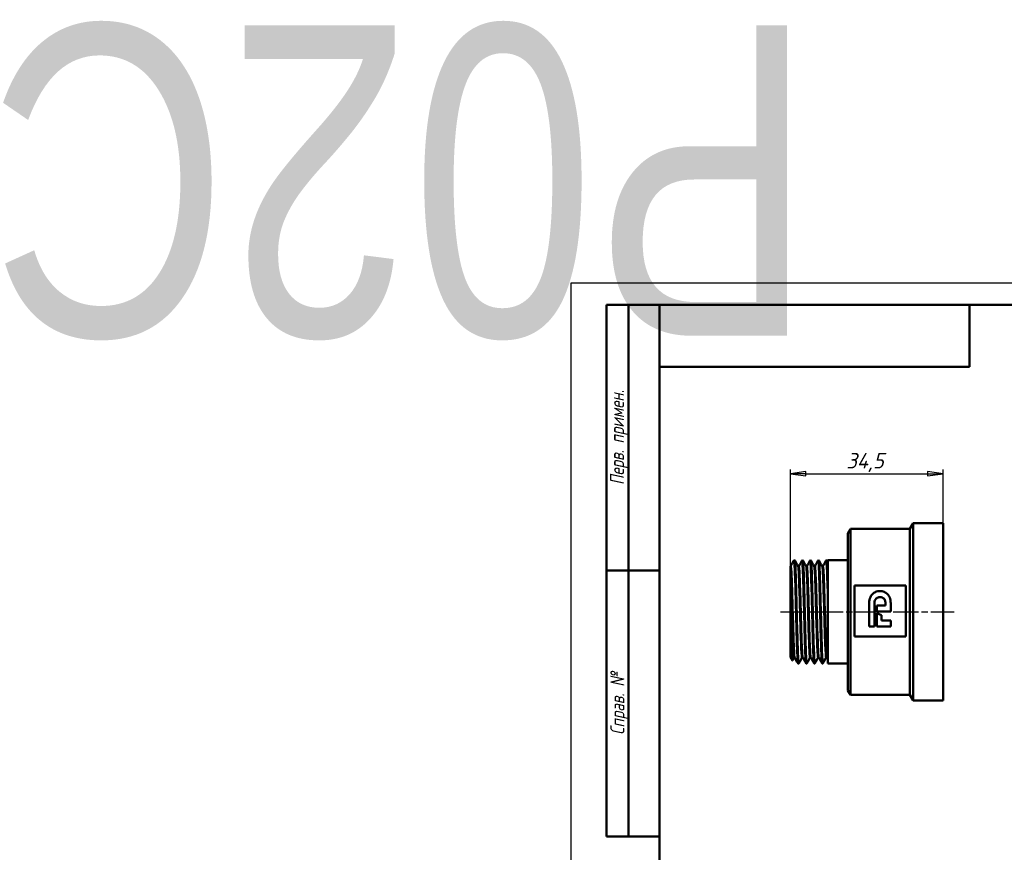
# Model space of a CAD drawing. Header units: millimetres. Extents: x -125 to 744, y -69 to 356.
# Tile 3 of 6: x -125 to 98, y 168 to 356. Entities that reach past the tile are written whole.
import ezdxf
from ezdxf.enums import TextEntityAlignment as Align

# ---------------------------------------------------------------- set-up
doc = ezdxf.new("R2018")
doc.units = ezdxf.units.MM
doc.linetypes.add('CHAIN', pattern=[0.7087, 0.4724, -0.0591, 0.1181, -0.0591])
for name, color, linetype, lineweight in [('Видимые тонкие (ГОСТ)', 7, 'Continuous', 35), ('Видимый контур (ГОСТ)', 7, 'Continuous', 50), ('Кромка (ГОСТ)', 7, 'Continuous', 50), ('Обозначение (ГОСТ)', 7, 'Continuous', 25), ('Осевая линия (ГОСТ)', 7, 'Continuous', 25), ('Размер (ГОСТ)', 7, 'Continuous', 25), ('Эскизная геометрия (ГОСТ)', 7, 'Continuous', 50)]:
    doc.layers.add(name, color=color, linetype=linetype, lineweight=lineweight)
doc.styles.get("Standard").update_dxf_attribs({"font": 'GOST Common Italic.ttf'})
doc.styles.add('Альтернативный текст (ГОСТ)', font='txt', dxfattribs={"width": 0.8})
doc.styles.add('Обычный текст (ГОСТ)', font='GOST Common Italic.ttf')
doc.dimstyles.new('Обычный (ГОСТ)', dxfattribs={"dimtxt": 3.5, "dimasz": 3.5, "dimexe": 1, "dimexo": 0, "dimgap": 0.5, "dimtad": 1, "dimrnd": 1e-08, "dimtxsty": 'Обычный текст (ГОСТ)', "dimblk": 'Filled-1', "dimcen": 0.09, "dimdle": 15, "dimclrd": 256, "dimclre": 256, "dimclrt": 256, "dimazin": 2, "dimtfac": 0.714286, "dimtdec": 3, "dimtmove": 0, "dimatfit": 3, "dimfxl": 1, "dimtolj": 1, "dimlwd": 25, "dimlwe": 25, "dimarcsym": 0})

# ---------------------------------------------------------------- blocks, each defined once
blk = doc.blocks.new('ГОСТ - Доп. графы 2')
at = {"layer": 'Эскизная геометрия (ГОСТ)'}
for p, q in [((-12, 0), (-12, 120)), ((-12, 120), (0, 120)), ((-7, 0), (-7, 120)), ((-12, 60), (0, 60)), ((0, 0), (-12, 0))]:
    blk.add_line(p, q, dxfattribs=at)
at = {"layer": 'Обозначение (ГОСТ)', "char_height": 3.17, "attachment_point": 5, "rotation": 90, "style": 'Альтернативный текст (ГОСТ)'}
for s, insert, width in [('\\fGOST Common|b0|i1;\\H3.1700;Перв. примен.', (-9.19, 90.05), 60.0143), ('\\fGOST Common|b0|i1;\\H3.1700;Справ. №', (-9.1, 30), 59.9357)]:
    blk.add_mtext(s, dxfattribs=dict(at, insert=insert, width=width))
at = {"layer": 'Обозначение (ГОСТ)', "lineweight": 30, "width": 0.8, "flags": 17}
for tag, p in [('Первичная_применяемость', (-3.65, 90.03)), ('Справочный_номер', (-3.55, 30.02))]:
    blk.add_attdef(tag, text='', height=3.17, rotation=90, dxfattribs=at).set_placement(p, align=Align.MIDDLE_CENTER)
blk = doc.blocks.new('ГОСТ - Доп. графы 3')
at = {"layer": 'Эскизная геометрия (ГОСТ)'}
for p, q in [((0, 0), (70, 0)), ((70, 0), (70, -14)), ((70, -14), (0, -14))]:
    blk.add_line(p, q, dxfattribs=at)
at = {"layer": 'Обозначение (ГОСТ)', "lineweight": 30, "width": 0.8}
blk.add_attdef('ОБОЗНАЧЕНИЕ', text='', height=5, rotation=180, dxfattribs=at).set_placement((34.94, -6.97), align=Align.MIDDLE_CENTER)
blk = doc.blocks.new('Рамки ГОСТ_ граница 297x210')
at = {"layer": 'Кромка (ГОСТ)', "lineweight": 25}
for p, q in [((0, 0), (0, 297)), ((0, 297), (210, 297)), ((210, 297), (210, 0)), ((210, 0), (0, 0))]:
    blk.add_line(p, q, dxfattribs=at)
at = {"layer": 'Кромка (ГОСТ)'}
for p, q in [((205, 292), (20, 292)), ((20, 292), (20, 5)), ((205, 5), (205, 292)), ((20, 5), (205, 5))]:
    blk.add_line(p, q, dxfattribs=at)
at = {"layer": 'Кромка (ГОСТ)', "insert": (160, 4.5), "char_height": 3.17, "attachment_point": 1, "style": 'Альтернативный текст (ГОСТ)'}
blk.add_mtext('\\A1;\\fGOST Common|b0|i1;\\H3.1700;Формат A4', dxfattribs=at)
blk = doc.blocks.new('Filled-1')
at = {"color": 0}
for p, q in [((0, 0), (-1, 0.143)), ((-1, 0.143), (-1, -0.143)), ((-1, 0), (0, 0)), ((-1, -0.143), (0, 0))]:
    blk.add_line(p, q, dxfattribs=at)
at = {"color": 0, "flags": 128}
blk.add_lwpolyline([(-1, -0.143), (0, 0), (-1, 0.143), (-1, -0.143)], dxfattribs=at)
at = {"color": 0}
blk.add_solid([(-1, -0.143), (0, 0), (-1, 0.143), (-1, -0.143)], dxfattribs=at)
blk = doc.blocks.new('*D8')
at = {"layer": 'Defpoints', "color": 0, "linetype": 'Continuous', "transparency": 16777216}
for p in [(84.04, 253.87), (84.04, 242.68), (49.54, 219.66)]:
    blk.add_point(p, dxfattribs=at)
at = {"layer": 'Размер (ГОСТ)', "linetype": 'Continuous', "lineweight": 25, "transparency": 16777216}
for p, q in [((49.54, 219.66), (49.54, 254.87)), ((53.04, 253.87), (80.54, 253.87)), ((84.04, 242.68), (84.04, 254.87))]:
    blk.add_line(p, q, dxfattribs=at)
at = {"layer": 'Размер (ГОСТ)', "linetype": 'Continuous', "lineweight": 25, "transparency": 16777216, "xscale": 3.5, "yscale": 3.5, "zscale": 3.5, "rotation": 180}
blk.add_blockref('Filled-1', (49.54, 253.87), dxfattribs=at)
at = {"layer": 'Размер (ГОСТ)', "linetype": 'Continuous', "lineweight": 25, "transparency": 16777216, "xscale": 3.5, "yscale": 3.5, "zscale": 3.5}
blk.add_blockref('Filled-1', (84.04, 253.87), dxfattribs=at)
at = {"layer": 'Размер (ГОСТ)', "linetype": 'Continuous', "lineweight": 25, "transparency": 16777216, "insert": (62.21, 258.57), "char_height": 3.5, "attachment_point": 1, "style": 'Обычный текст (ГОСТ)'}
blk.add_mtext('\\A1;34,5', dxfattribs=at)

msp = doc.modelspace()

# ---------------------------------------------------------------- linework, layer by layer
at = {"layer": 'Видимые тонкие (ГОСТ)'}
for points, knots in [([(50.287, 234.213), (50.319, 234.277), (50.352, 234.123), (50.385, 233.745), (50.455, 232.941), (50.525, 231.133), (50.594, 228.761), (50.664, 226.389), (50.734, 223.475), (50.804, 220.726), (50.874, 217.979), (50.943, 215.422), (51.013, 213.677), (51.074, 212.163), (51.134, 211.275), (51.195, 211.151)], [3.093558, 3.093558, 3.093558, 3.093558, 3.4339622, 3.4339622, 3.4339622, 4.1584371, 4.1584371, 4.1584371, 4.8827438, 4.8827438, 4.8827438, 5.6068871, 5.6068871, 5.6068871, 6.2351507, 6.2351507, 6.2351507, 6.2351507]), ([(50.619, 234.22), (50.627, 234.204), (50.636, 234.173), (50.644, 234.126), (50.714, 233.744), (50.784, 232.322), (50.854, 230.206), (50.924, 228.091), (50.993, 225.3), (51.063, 222.512), (51.136, 219.607), (51.208, 216.734), (51.281, 214.647), (51.352, 212.625), (51.422, 211.359), (51.493, 211.163), (51.504, 211.131), (51.515, 211.127), (51.527, 211.15)], [9.4728126, 9.4728126, 9.4728126, 9.4728126, 9.5621386, 9.5621386, 9.5621386, 10.2864058, 10.2864058, 10.2864058, 11.0105108, 11.0105108, 11.0105108, 11.7652368, 11.7652368, 11.7652368, 12.4963873, 12.4963873, 12.4963873, 12.6144052, 12.6144052, 12.6144052, 12.6144052]), ([(52.103, 234.22), (52.165, 234.334), (52.227, 233.631), (52.289, 232.232), (52.36, 230.653), (52.43, 228.202), (52.5, 225.481), (52.57, 222.762), (52.64, 219.798), (52.71, 217.316), (52.78, 214.837), (52.851, 212.861), (52.921, 211.875), (52.951, 211.452), (52.981, 211.212), (53.011, 211.156)], [9.3767434, 9.3767434, 9.3767434, 9.3767434, 10.0226063, 10.0226063, 10.0226063, 10.7510292, 10.7510292, 10.7510292, 11.4789405, 11.4789405, 11.4789405, 12.2063603, 12.2063603, 12.2063603, 12.518336, 12.518336, 12.518336, 12.518336]), ([(52.435, 234.213), (52.472, 234.141), (52.509, 233.786), (52.547, 233.157), (52.617, 231.975), (52.687, 229.835), (52.757, 227.263), (52.827, 224.692), (52.897, 221.712), (52.967, 219.054), (53.037, 216.397), (53.107, 214.086), (53.177, 212.685), (53.232, 211.582), (53.288, 211.052), (53.343, 211.151)], [15.7559979, 15.7559979, 15.7559979, 15.7559979, 16.1434045, 16.1434045, 16.1434045, 16.871205, 16.871205, 16.871205, 17.5985183, 17.5985183, 17.5985183, 18.3253646, 18.3253646, 18.3253646, 18.8975905, 18.8975905, 18.8975905, 18.8975905]), ([(53.919, 234.217), (53.936, 234.252), (53.953, 234.227), (53.97, 234.139), (54.04, 233.781), (54.11, 232.379), (54.179, 230.275), (54.249, 228.173), (54.319, 225.388), (54.389, 222.599), (54.459, 219.811), (54.528, 217.043), (54.598, 214.968), (54.67, 212.834), (54.742, 211.455), (54.814, 211.185), (54.818, 211.169), (54.822, 211.156), (54.827, 211.148)], [15.6599287, 15.6599287, 15.6599287, 15.6599287, 15.8367817, 15.8367817, 15.8367817, 16.5616678, 16.5616678, 16.5616678, 17.2861999, 17.2861999, 17.2861999, 18.0103971, 18.0103971, 18.0103971, 18.7554345, 18.7554345, 18.7554345, 18.8015213, 18.8015213, 18.8015213, 18.8015213]), ([(54.251, 234.22), (54.312, 234.096), (54.374, 233.176), (54.435, 231.618), (54.505, 229.851), (54.575, 227.278), (54.645, 224.526), (54.715, 221.732), (54.786, 218.779), (54.857, 216.404), (54.927, 214.045), (54.998, 212.278), (55.068, 211.54), (55.098, 211.223), (55.129, 211.096), (55.159, 211.156)], [22.0391832, 22.0391832, 22.0391832, 22.0391832, 22.6777355, 22.6777355, 22.6777355, 23.4018609, 23.4018609, 23.4018609, 24.1368537, 24.1368537, 24.1368537, 24.8668963, 24.8668963, 24.8668963, 25.1807758, 25.1807758, 25.1807758, 25.1807758]), ([(55.735, 234.214), (55.778, 234.295), (55.822, 233.99), (55.865, 233.308), (55.935, 232.212), (56.005, 230.151), (56.075, 227.626), (56.145, 225.105), (56.215, 222.144), (56.285, 219.464), (56.358, 216.651), (56.431, 214.178), (56.504, 212.704), (56.551, 211.775), (56.597, 211.247), (56.643, 211.154)], [21.943114, 21.943114, 21.943114, 21.943114, 22.3944422, 22.3944422, 22.3944422, 23.1198368, 23.1198368, 23.1198368, 23.8444903, 23.8444903, 23.8444903, 24.6053035, 24.6053035, 24.6053035, 25.0847066, 25.0847066, 25.0847066, 25.0847066]), ([(56.067, 234.217), (56.084, 234.186), (56.101, 234.093), (56.119, 233.937), (56.189, 233.308), (56.258, 231.656), (56.328, 229.384), (56.4, 227.057), (56.471, 224.1), (56.543, 221.265), (56.613, 218.48), (56.683, 215.838), (56.753, 213.99), (56.823, 212.147), (56.893, 211.111), (56.964, 211.135), (56.967, 211.136), (56.971, 211.14), (56.975, 211.148)], [28.3223685, 28.3223685, 28.3223685, 28.3223685, 28.5018814, 28.5018814, 28.5018814, 29.2263899, 29.2263899, 29.2263899, 29.9683093, 29.9683093, 29.9683093, 30.6973659, 30.6973659, 30.6973659, 31.4243988, 31.4243988, 31.4243988, 31.4639611, 31.4639611, 31.4639611, 31.4639611]), ([(57.551, 234.222), (57.552, 234.224), (57.554, 234.226), (57.555, 234.228), (57.625, 234.324), (57.695, 233.367), (57.764, 231.591), (57.834, 229.812), (57.904, 227.228), (57.974, 224.467), (57.997, 223.551), (58.021, 222.618), (58.044, 221.694)], [28.2262993, 28.2262993, 28.2262993, 28.2262993, 28.2399464, 28.2399464, 28.2399464, 28.9645546, 28.9645546, 28.9645546, 29.6901616, 29.6901616, 29.6901616, 29.9309954, 29.9309954, 29.9309954, 29.9309954]), ([(57.883, 234.215), (57.929, 234.124), (57.974, 233.609), (58.02, 232.704), (58.028, 232.544), (58.036, 232.373), (58.044, 232.19)], [34.6055538, 34.6055538, 34.6055538, 34.6055538, 35.07825189, 35.07825189, 35.07825189, 35.16174478, 35.16174478, 35.16174478, 35.16174478]), ([(49.544, 231.699), (49.616, 230.417), (49.687, 228.272), (49.759, 225.812), (49.831, 223.354), (49.902, 220.606), (49.974, 218.272), (50.046, 215.939), (50.118, 214.042), (50.189, 213.068), (50.232, 212.49), (50.274, 212.239), (50.317, 212.318)], [3.6618866, 3.6618866, 3.6618866, 3.6618866, 4.406561, 4.406561, 4.406561, 5.1510376, 5.1510376, 5.1510376, 5.8953218, 5.8953218, 5.8953218, 6.3365818, 6.3365818, 6.3365818, 6.3365818]), ([(49.545, 232.981), (49.616, 232.981), (49.688, 231.991), (49.759, 230.264), (49.831, 228.53), (49.903, 226.072), (49.975, 223.519), (50.047, 220.967), (50.119, 218.347), (50.191, 216.332), (50.263, 214.318), (50.334, 212.928), (50.406, 212.52), (50.422, 212.432), (50.437, 212.39), (50.453, 212.391)], [3.1415927, 3.1415927, 3.1415927, 3.1415927, 3.8851347, 3.8851347, 3.8851347, 4.6312638, 4.6312638, 4.6312638, 5.3771995, 5.3771995, 5.3771995, 6.1229472, 6.1229472, 6.1229472, 6.2831853, 6.2831853, 6.2831853, 6.2831853]), ([(49.68, 233.051), (49.707, 233.104), (49.733, 233.03), (49.759, 232.826), (49.831, 232.266), (49.902, 230.731), (49.974, 228.615), (50.046, 226.499), (50.118, 223.821), (50.189, 221.268), (50.261, 218.716), (50.333, 216.312), (50.404, 214.672), (50.466, 213.269), (50.527, 212.437), (50.588, 212.313)], [3.0881961, 3.0881961, 3.0881961, 3.0881961, 3.360402, 3.360402, 3.360402, 4.1048787, 4.1048787, 4.1048787, 4.8491629, 4.8491629, 4.8491629, 5.5932598, 5.5932598, 5.5932598, 6.2297888, 6.2297888, 6.2297888, 6.2297888]), ([(51.225, 233.054), (51.243, 233.022), (51.26, 232.932), (51.278, 232.783), (51.35, 232.173), (51.423, 230.576), (51.495, 228.405), (51.567, 226.237), (51.639, 223.519), (51.712, 220.958), (51.784, 218.398), (51.856, 216.021), (51.928, 214.441), (51.997, 212.95), (52.065, 212.184), (52.133, 212.311)], [9.4781745, 9.4781745, 9.4781745, 9.4781745, 9.6616125, 9.6616125, 9.6616125, 10.4124083, 10.4124083, 10.4124083, 11.1625608, 11.1625608, 11.1625608, 11.9120926, 11.9120926, 11.9120926, 12.6197671, 12.6197671, 12.6197671, 12.6197671]), ([(51.361, 232.974), (51.406, 232.971), (51.452, 232.586), (51.498, 231.839), (51.571, 230.658), (51.643, 228.582), (51.715, 226.152), (51.788, 223.725), (51.86, 220.969), (51.933, 218.602), (52.005, 216.237), (52.077, 214.284), (52.149, 213.251), (52.189, 212.684), (52.229, 212.397), (52.269, 212.396)], [9.424778, 9.424778, 9.424778, 9.424778, 9.9002852, 9.9002852, 9.9002852, 10.6520938, 10.6520938, 10.6520938, 11.4032794, 11.4032794, 11.4032794, 12.1538645, 12.1538645, 12.1538645, 12.5663706, 12.5663706, 12.5663706, 12.5663706]), ([(51.496, 233.058), (51.568, 233.196), (51.64, 232.331), (51.712, 230.686), (51.784, 229.031), (51.856, 226.601), (51.928, 224.028), (52.001, 221.456), (52.073, 218.766), (52.145, 216.654), (52.217, 214.544), (52.289, 213.032), (52.361, 212.51), (52.376, 212.405), (52.39, 212.34), (52.404, 212.314)], [9.3713815, 9.3713815, 9.3713815, 9.3713815, 10.1164019, 10.1164019, 10.1164019, 10.8659337, 10.8659337, 10.8659337, 11.6148673, 11.6148673, 11.6148673, 12.3632249, 12.3632249, 12.3632249, 12.5129741, 12.5129741, 12.5129741, 12.5129741]), ([(53.041, 233.056), (53.102, 232.932), (53.164, 232.101), (53.225, 230.7), (53.297, 229.057), (53.369, 226.647), (53.44, 224.088), (53.512, 221.53), (53.584, 218.85), (53.656, 216.734), (53.728, 214.62), (53.799, 213.09), (53.871, 212.537), (53.897, 212.337), (53.923, 212.266), (53.949, 212.318)], [15.7613598, 15.7613598, 15.7613598, 15.7613598, 16.3974938, 16.3974938, 16.3974938, 17.1432995, 17.1432995, 17.1432995, 17.8886594, 17.8886594, 17.8886594, 18.6335946, 18.6335946, 18.6335946, 18.9029524, 18.9029524, 18.9029524, 18.9029524]), ([(53.177, 232.977), (53.195, 232.979), (53.213, 232.919), (53.232, 232.795), (53.304, 232.309), (53.376, 230.843), (53.448, 228.774), (53.52, 226.706), (53.592, 224.058), (53.664, 221.511), (53.736, 218.965), (53.808, 216.546), (53.88, 214.876), (53.948, 213.287), (54.016, 212.391), (54.085, 212.388)], [15.7079633, 15.7079633, 15.7079633, 15.7079633, 15.8985608, 15.8985608, 15.8985608, 16.6460075, 16.6460075, 16.6460075, 17.3930071, 17.3930071, 17.3930071, 18.1395808, 18.1395808, 18.1395808, 18.8495559, 18.8495559, 18.8495559, 18.8495559]), ([(53.313, 233.051), (53.355, 233.13), (53.398, 232.878), (53.44, 232.296), (53.512, 231.317), (53.584, 229.414), (53.656, 227.074), (53.728, 224.736), (53.799, 221.986), (53.871, 219.529), (53.943, 217.072), (54.015, 214.932), (54.086, 213.657), (54.131, 212.861), (54.176, 212.407), (54.221, 212.318)], [15.6545668, 15.6545668, 15.6545668, 15.6545668, 16.0971406, 16.0971406, 16.0971406, 16.8425005, 16.8425005, 16.8425005, 17.5874357, 17.5874357, 17.5874357, 18.3319672, 18.3319672, 18.3319672, 18.7961594, 18.7961594, 18.7961594, 18.7961594]), ([(54.857, 233.05), (54.889, 232.989), (54.922, 232.739), (54.954, 232.301), (55.026, 231.32), (55.098, 229.404), (55.17, 227.05), (55.242, 224.7), (55.314, 221.937), (55.387, 219.474), (55.458, 217.014), (55.53, 214.878), (55.602, 213.616), (55.657, 212.665), (55.711, 212.218), (55.765, 212.315)], [22.0445451, 22.0445451, 22.0445451, 22.0445451, 22.3791162, 22.3791162, 22.3791162, 23.1282257, 23.1282257, 23.1282257, 23.8761918, 23.8761918, 23.8761918, 24.6231024, 24.6231024, 24.6231024, 25.1861377, 25.1861377, 25.1861377, 25.1861377]), ([(54.993, 232.98), (55.055, 232.973), (55.118, 232.234), (55.18, 230.888), (55.253, 229.332), (55.325, 226.983), (55.397, 224.448), (55.469, 221.917), (55.541, 219.227), (55.613, 217.073), (55.686, 214.922), (55.758, 213.327), (55.83, 212.7), (55.853, 212.493), (55.877, 212.392), (55.901, 212.394)], [21.9911486, 21.9911486, 21.9911486, 21.9911486, 22.6402204, 22.6402204, 22.6402204, 23.3897955, 23.3897955, 23.3897955, 24.1383146, 24.1383146, 24.1383146, 24.8858649, 24.8858649, 24.8858649, 25.1327412, 25.1327412, 25.1327412, 25.1327412]), ([(55.129, 233.055), (55.143, 233.084), (55.156, 233.076), (55.17, 233.03), (55.242, 232.795), (55.314, 231.554), (55.387, 229.627), (55.458, 227.703), (55.53, 225.115), (55.602, 222.529), (55.674, 219.946), (55.746, 217.391), (55.818, 215.521), (55.89, 213.652), (55.962, 212.485), (56.033, 212.318), (56.034, 212.315), (56.036, 212.313), (56.037, 212.311)], [21.9377521, 21.9377521, 21.9377521, 21.9377521, 22.0820668, 22.0820668, 22.0820668, 22.8300329, 22.8300329, 22.8300329, 23.5769434, 23.5769434, 23.5769434, 24.3228851, 24.3228851, 24.3228851, 25.0679435, 25.0679435, 25.0679435, 25.0793447, 25.0793447, 25.0793447, 25.0793447]), ([(56.673, 233.058), (56.679, 233.048), (56.684, 233.032), (56.69, 233.011), (56.761, 232.727), (56.833, 231.442), (56.905, 229.486), (56.977, 227.536), (57.049, 224.938), (57.121, 222.358), (57.193, 219.784), (57.264, 217.254), (57.336, 215.415), (57.408, 213.565), (57.48, 212.432), (57.552, 212.308), (57.562, 212.291), (57.571, 212.293), (57.581, 212.313)], [28.3277304, 28.3277304, 28.3277304, 28.3277304, 28.3841437, 28.3841437, 28.3841437, 29.1312968, 29.1312968, 29.1312968, 29.8765559, 29.8765559, 29.8765559, 30.6202606, 30.6202606, 30.6202606, 31.3680161, 31.3680161, 31.3680161, 31.469323, 31.469323, 31.469323, 31.469323]), ([(56.809, 232.973), (56.845, 232.973), (56.881, 232.738), (56.917, 232.267), (56.989, 231.329), (57.061, 229.466), (57.133, 227.157), (57.205, 224.852), (57.277, 222.128), (57.349, 219.681), (57.421, 217.221), (57.493, 215.068), (57.565, 213.778), (57.616, 212.873), (57.666, 212.399), (57.717, 212.393)], [28.2743339, 28.2743339, 28.2743339, 28.2743339, 28.6490397, 28.6490397, 28.6490397, 29.3958594, 29.3958594, 29.3958594, 30.1411365, 30.1411365, 30.1411365, 30.8902997, 30.8902997, 30.8902997, 31.4159265, 31.4159265, 31.4159265, 31.4159265]), ([(56.945, 233.056), (57.003, 233.161), (57.062, 232.622), (57.121, 231.508), (57.193, 230.149), (57.264, 227.947), (57.336, 225.466), (57.408, 222.971), (57.48, 220.218), (57.552, 217.918), (57.624, 215.628), (57.695, 213.809), (57.767, 212.926), (57.796, 212.574), (57.824, 212.372), (57.853, 212.318)], [28.2209374, 28.2209374, 28.2209374, 28.2209374, 28.830397, 28.830397, 28.830397, 29.5741016, 29.5741016, 29.5741016, 30.3218571, 30.3218571, 30.3218571, 31.0659662, 31.0659662, 31.0659662, 31.36253, 31.36253, 31.36253, 31.36253])]:
    msp.add_open_spline(points, degree=3, knots=knots, dxfattribs=at)
at = {"layer": 'Видимый контур (ГОСТ)'}
for p, q in [((76.544, 241.435), (77.265, 242.685)), ((77.265, 202.685), (77.265, 242.685)), ((77.265, 242.685), (84.044, 242.685)), ((84.044, 202.685), (84.044, 242.685)), ((62.544, 240.405), (63.138, 241.435)), ((62.544, 204.965), (62.544, 240.405)), ((63.138, 203.935), (63.138, 241.435)), ((63.138, 241.435), (76.544, 241.435)), ((76.544, 203.935), (76.544, 241.435)), ((50.461, 234.327), (50.444, 234.327)), ((52.277, 234.327), (52.26, 234.327)), ((54.093, 234.327), (54.076, 234.327)), ((55.909, 234.327), (55.892, 234.327)), ((57.725, 234.327), (57.709, 234.327)), ((57.883, 234.222), (58.044, 233.913)), ((58.044, 211.043), (58.044, 234.327)), ((58.044, 234.327), (62.544, 234.327)), ((49.544, 231.699), (49.544, 232.981)), ((49.544, 232.981), (49.545, 232.981)), ((49.544, 231.189), (49.544, 231.699)), ((49.544, 231.189), (49.544, 219.659)), ((58.044, 227.954), (58.044, 227.336)), ((75.662, 228.644), (64.068, 228.644)), ((64.068, 228.644), (64.068, 217.144)), ((75.662, 217.144), (75.662, 228.644)), ((67.363, 219.405), (67.363, 224.659)), ((68.54, 224.679), (68.54, 219.405)), ((71.019, 224.136), (71.019, 224.679)), ((72.21, 224.631), (72.21, 222.804)), ((69.091, 222.804), (69.091, 224.136)), ((69.091, 224.136), (71.019, 224.136)), ((72.21, 222.804), (69.091, 222.804)), ((69.091, 219.405), (69.091, 222.39)), ((69.091, 222.39), (70.144, 221.943)), ((70.144, 221.943), (70.144, 220.736)), ((70.144, 220.736), (72.21, 220.736)), ((72.21, 220.736), (72.21, 219.405)), ((49.544, 219.659), (49.544, 212.48)), ((68.54, 219.405), (67.363, 219.405)), ((72.21, 219.405), (69.091, 219.405)), ((64.068, 217.144), (75.662, 217.144)), ((49.544, 212.48), (49.597, 212.388)), ((49.597, 212.388), (49.993, 211.703)), ((58.044, 211.944), (57.853, 212.311)), ((51.369, 211.043), (51.352, 211.043)), ((53.185, 211.043), (53.168, 211.043)), ((55.001, 211.043), (54.984, 211.043)), ((56.817, 211.043), (56.8, 211.043)), ((58.044, 211.043), (62.544, 211.043)), ((62.544, 204.965), (63.138, 203.935)), ((63.138, 203.935), (76.544, 203.935)), ((76.544, 203.935), (77.265, 202.685)), ((77.265, 202.685), (84.044, 202.685))]:
    msp.add_line(p, q, dxfattribs=at)
for points in [[(49.68, 233.058), (49.882, 233.446), (50.085, 233.834), (50.287, 234.222)], [(50.619, 234.222), (50.821, 233.834), (51.023, 233.446), (51.225, 233.058)], [(51.496, 233.058), (51.699, 233.446), (51.901, 233.834), (52.103, 234.222)], [(52.435, 234.222), (52.637, 233.834), (52.839, 233.446), (53.041, 233.058)], [(53.313, 233.058), (53.515, 233.446), (53.717, 233.834), (53.919, 234.222)], [(54.251, 234.222), (54.453, 233.834), (54.655, 233.446), (54.857, 233.058)], [(55.129, 233.058), (55.331, 233.446), (55.533, 233.834), (55.735, 234.222)], [(56.067, 234.222), (56.269, 233.834), (56.471, 233.446), (56.673, 233.058)], [(56.945, 233.058), (57.147, 233.446), (57.349, 233.834), (57.551, 234.222)], [(50.317, 212.311), (50.211, 212.108), (50.106, 211.906), (50, 211.703)], [(51.195, 211.148), (50.993, 211.535), (50.79, 211.923), (50.588, 212.311)], [(52.133, 212.311), (51.931, 211.923), (51.729, 211.535), (51.527, 211.148)], [(53.011, 211.148), (52.809, 211.535), (52.607, 211.923), (52.404, 212.311)], [(53.949, 212.311), (53.747, 211.923), (53.545, 211.535), (53.343, 211.148)], [(54.827, 211.148), (54.625, 211.535), (54.423, 211.923), (54.221, 212.311)], [(55.765, 212.311), (55.563, 211.923), (55.361, 211.535), (55.159, 211.148)], [(56.643, 211.148), (56.441, 211.535), (56.239, 211.923), (56.037, 212.311)], [(57.581, 212.311), (57.379, 211.923), (57.177, 211.535), (56.975, 211.148)]]:
    msp.add_open_spline(points, degree=3, dxfattribs=at)
for points, knots in [([(50.287, 234.222), (50.294, 234.236), (50.304, 234.254), (50.337, 234.286), (50.352, 234.298), (50.392, 234.318), (50.417, 234.325), (50.444, 234.327)], [0, 0, 0, 0, 0.02819042, 0.02819042, 0.042853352, 0.042853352, 0.058039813, 0.058039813, 0.058039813, 0.058039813]), ([(50.444, 234.326), (50.445, 234.327), (50.447, 234.326), (50.449, 234.325), (50.518, 234.279), (50.588, 233.178), (50.658, 231.288), (50.727, 229.398), (50.797, 226.736), (50.867, 223.948), (50.936, 221.16), (51.006, 218.27), (51.076, 215.978), (51.148, 213.588), (51.221, 211.874), (51.293, 211.283), (51.313, 211.123), (51.333, 211.046), (51.352, 211.048)], [3.140487, 3.140487, 3.140487, 3.140487, 3.1578588, 3.1578588, 3.1578588, 3.8808532, 3.8808532, 3.8808532, 4.6036814, 4.6036814, 4.6036814, 5.3263482, 5.3263482, 5.3263482, 6.079717, 6.079717, 6.079717, 6.2831853, 6.2831853, 6.2831853, 6.2831853]), ([(50.461, 234.327), (50.498, 234.325), (50.532, 234.311), (50.576, 234.281), (50.589, 234.265), (50.608, 234.241), (50.614, 234.231), (50.619, 234.222)], [0, 0, 0, 0, 0.020967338, 0.020967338, 0.040451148, 0.040451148, 0.058010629, 0.058010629, 0.058010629, 0.058010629]), ([(51.369, 211.047), (51.353, 211.044), (51.336, 211.099), (51.32, 211.214), (51.25, 211.693), (51.18, 213.214), (51.11, 215.406), (51.038, 217.68), (50.966, 220.656), (50.893, 223.561), (50.823, 226.369), (50.754, 229.085), (50.684, 231.044), (50.614, 232.996), (50.544, 234.181), (50.475, 234.314), (50.47, 234.322), (50.466, 234.326), (50.461, 234.326)], [-12.5674762, -12.5674762, -12.5674762, -12.5674762, -12.3948568, -12.3948568, -12.3948568, -11.6709812, -11.6709812, -11.6709812, -10.9202351, -10.9202351, -10.9202351, -10.1945333, -10.1945333, -10.1945333, -9.471955, -9.471955, -9.471955, -9.424778, -9.424778, -9.424778, -9.424778]), ([(52.103, 234.222), (52.11, 234.236), (52.12, 234.254), (52.153, 234.286), (52.168, 234.298), (52.208, 234.318), (52.233, 234.325), (52.26, 234.327)], [0, 0, 0, 0, 0.02819042, 0.02819042, 0.042853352, 0.042853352, 0.058039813, 0.058039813, 0.058039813, 0.058039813]), ([(52.26, 234.319), (52.289, 234.322), (52.317, 234.155), (52.346, 233.815), (52.416, 232.988), (52.486, 231.143), (52.556, 228.733), (52.626, 226.325), (52.696, 223.374), (52.766, 220.6), (52.836, 217.829), (52.906, 215.261), (52.976, 213.523), (53.04, 211.931), (53.104, 211.048), (53.168, 211.043)], [9.4236723, 9.4236723, 9.4236723, 9.4236723, 9.7223761, 9.7223761, 9.7223761, 10.4492225, 10.4492225, 10.4492225, 11.1755648, 11.1755648, 11.1755648, 11.9014227, 11.9014227, 11.9014227, 12.5663706, 12.5663706, 12.5663706, 12.5663706]), ([(53.186, 211.044), (53.124, 211.048), (53.062, 211.856), (53.001, 213.335), (52.931, 215.014), (52.861, 217.543), (52.791, 220.302), (52.721, 223.057), (52.651, 226.018), (52.581, 228.462), (52.511, 230.904), (52.441, 232.807), (52.372, 233.71), (52.34, 234.117), (52.309, 234.319), (52.277, 234.318)], [-18.8506615, -18.8506615, -18.8506615, -18.8506615, -18.2113027, -18.2113027, -18.2113027, -17.4848912, -17.4848912, -17.4848912, -16.7594341, -16.7594341, -16.7594341, -16.0348526, -16.0348526, -16.0348526, -15.7079633, -15.7079633, -15.7079633, -15.7079633]), ([(52.278, 234.327), (52.314, 234.325), (52.348, 234.311), (52.392, 234.281), (52.406, 234.265), (52.424, 234.241), (52.43, 234.231), (52.435, 234.222)], [0, 0, 0, 0, 0.020967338, 0.020967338, 0.040451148, 0.040451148, 0.058010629, 0.058010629, 0.058010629, 0.058010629]), ([(53.919, 234.222), (53.927, 234.236), (53.937, 234.254), (53.969, 234.286), (53.984, 234.298), (54.024, 234.318), (54.05, 234.325), (54.076, 234.327)], [0, 0, 0, 0, 0.02819042, 0.02819042, 0.042853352, 0.042853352, 0.058039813, 0.058039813, 0.058039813, 0.058039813]), ([(54.076, 234.322), (54.128, 234.318), (54.18, 233.751), (54.232, 232.673), (54.302, 231.231), (54.372, 228.89), (54.441, 226.217), (54.511, 223.544), (54.581, 220.564), (54.65, 217.997), (54.721, 215.39), (54.792, 213.234), (54.862, 212.067), (54.903, 211.394), (54.944, 211.053), (54.984, 211.051)], [15.7068577, 15.7068577, 15.7068577, 15.7068577, 16.2475037, 16.2475037, 16.2475037, 16.9705206, 16.9705206, 16.9705206, 17.6932088, 17.6932088, 17.6932088, 18.4270177, 18.4270177, 18.4270177, 18.8495559, 18.8495559, 18.8495559, 18.8495559]), ([(55.002, 211.051), (54.964, 211.05), (54.926, 211.341), (54.888, 211.92), (54.819, 212.991), (54.749, 215.038), (54.679, 217.563), (54.609, 220.086), (54.539, 223.064), (54.47, 225.774), (54.4, 228.482), (54.33, 230.897), (54.261, 232.432), (54.205, 233.66), (54.149, 234.317), (54.093, 234.323)], [-25.1338468, -25.1338468, -25.1338468, -25.1338468, -24.742017, -24.742017, -24.742017, -24.017498, -24.017498, -24.017498, -23.2933845, -23.2933845, -23.2933845, -22.569657, -22.569657, -22.569657, -21.9911486, -21.9911486, -21.9911486, -21.9911486]), ([(54.094, 234.327), (54.13, 234.325), (54.164, 234.311), (54.208, 234.281), (54.222, 234.265), (54.24, 234.241), (54.246, 234.231), (54.251, 234.222)], [0, 0, 0, 0, 0.020967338, 0.020967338, 0.040451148, 0.040451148, 0.058010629, 0.058010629, 0.058010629, 0.058010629]), ([(55.735, 234.222), (55.743, 234.236), (55.753, 234.254), (55.785, 234.286), (55.8, 234.298), (55.84, 234.318), (55.866, 234.325), (55.892, 234.327)], [0, 0, 0, 0, 0.02819042, 0.02819042, 0.042853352, 0.042853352, 0.058039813, 0.058039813, 0.058039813, 0.058039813]), ([(55.892, 234.326), (55.899, 234.326), (55.905, 234.318), (55.912, 234.299), (55.982, 234.107), (56.052, 232.86), (56.121, 230.861), (56.191, 228.863), (56.261, 226.133), (56.33, 223.331), (56.402, 220.46), (56.473, 217.541), (56.545, 215.315), (56.615, 213.129), (56.685, 211.631), (56.755, 211.187), (56.77, 211.091), (56.785, 211.045), (56.8, 211.047)], [21.990043, 21.990043, 21.990043, 21.990043, 22.0595295, 22.0595295, 22.0595295, 22.7833217, 22.7833217, 22.7833217, 23.5063927, 23.5063927, 23.5063927, 24.2473625, 24.2473625, 24.2473625, 24.9749613, 24.9749613, 24.9749613, 25.1327412, 25.1327412, 25.1327412, 25.1327412]), ([(56.818, 211.046), (56.805, 211.044), (56.792, 211.076), (56.779, 211.144), (56.709, 211.515), (56.639, 212.95), (56.569, 215.096), (56.498, 217.24), (56.428, 220.073), (56.358, 222.9), (56.288, 225.724), (56.218, 228.516), (56.148, 230.589), (56.078, 232.662), (56.008, 233.998), (55.937, 234.272), (55.928, 234.308), (55.919, 234.326), (55.909, 234.325)], [-31.4170321, -31.4170321, -31.4170321, -31.4170321, -31.2841855, -31.2841855, -31.2841855, -30.5551262, -30.5551262, -30.5551262, -29.8266523, -29.8266523, -29.8266523, -29.0987432, -29.0987432, -29.0987432, -28.3713786, -28.3713786, -28.3713786, -28.2743339, -28.2743339, -28.2743339, -28.2743339]), ([(55.91, 234.327), (55.946, 234.325), (55.98, 234.311), (56.024, 234.281), (56.038, 234.265), (56.056, 234.241), (56.062, 234.231), (56.067, 234.222)], [0, 0, 0, 0, 0.020967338, 0.020967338, 0.040451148, 0.040451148, 0.058010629, 0.058010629, 0.058010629, 0.058010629]), ([(57.551, 234.222), (57.559, 234.236), (57.569, 234.254), (57.602, 234.286), (57.616, 234.298), (57.656, 234.318), (57.682, 234.325), (57.708, 234.327)], [0, 0, 0, 0, 0.02819042, 0.02819042, 0.042853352, 0.042853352, 0.058039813, 0.058039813, 0.058039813, 0.058039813]), ([(57.708, 234.318), (57.742, 234.32), (57.776, 234.087), (57.81, 233.617), (57.88, 232.653), (57.949, 230.702), (58.019, 228.236), (58.027, 227.942), (58.035, 227.642), (58.044, 227.336)], [28.2732283, 28.2732283, 28.2732283, 28.2732283, 28.6251889, 28.6251889, 28.6251889, 29.3480932, 29.3480932, 29.3480932, 29.4341507, 29.4341507, 29.4341507, 29.4341507]), ([(58.044, 227.954), (57.974, 230.457), (57.904, 232.47), (57.835, 233.505), (57.798, 234.046), (57.762, 234.318), (57.725, 234.318)], [-35.6585896, -35.6585896, -35.6585896, -35.6585896, -34.9354265, -34.9354265, -34.9354265, -34.5575192, -34.5575192, -34.5575192, -34.5575192]), ([(57.726, 234.327), (57.762, 234.325), (57.796, 234.311), (57.84, 234.281), (57.854, 234.265), (57.872, 234.241), (57.878, 234.231), (57.883, 234.222)], [0, 0, 0, 0, 0.020967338, 0.020967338, 0.040451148, 0.040451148, 0.058010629, 0.058010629, 0.058010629, 0.058010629]), ([(49.545, 232.981), (49.58, 232.981), (49.614, 232.995), (49.653, 233.022), (49.663, 233.034), (49.676, 233.05), (49.679, 233.055), (49.68, 233.058)], [0, 0, 0, 0, 0.021913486, 0.021913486, 0.04088184, 0.04088184, 0.058319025, 0.058319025, 0.058319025, 0.058319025]), ([(51.225, 233.058), (51.228, 233.053), (51.233, 233.042), (51.26, 233.016), (51.273, 233.006), (51.311, 232.988), (51.336, 232.981), (51.361, 232.981)], [0, 0, 0, 0, 0.028199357, 0.028199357, 0.04299674, 0.04299674, 0.058344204, 0.058344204, 0.058344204, 0.058344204]), ([(51.361, 232.981), (51.396, 232.981), (51.43, 232.995), (51.469, 233.022), (51.479, 233.034), (51.492, 233.05), (51.495, 233.055), (51.496, 233.058)], [0, 0, 0, 0, 0.021913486, 0.021913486, 0.04088184, 0.04088184, 0.058319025, 0.058319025, 0.058319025, 0.058319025]), ([(53.041, 233.058), (53.044, 233.053), (53.049, 233.042), (53.076, 233.016), (53.09, 233.006), (53.127, 232.988), (53.152, 232.981), (53.177, 232.981)], [0, 0, 0, 0, 0.028199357, 0.028199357, 0.04299674, 0.04299674, 0.058344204, 0.058344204, 0.058344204, 0.058344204]), ([(53.177, 232.981), (53.213, 232.981), (53.247, 232.995), (53.285, 233.022), (53.296, 233.034), (53.308, 233.05), (53.311, 233.055), (53.313, 233.058)], [0, 0, 0, 0, 0.021913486, 0.021913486, 0.04088184, 0.04088184, 0.058319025, 0.058319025, 0.058319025, 0.058319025]), ([(54.857, 233.058), (54.86, 233.053), (54.865, 233.042), (54.892, 233.016), (54.906, 233.006), (54.943, 232.988), (54.968, 232.981), (54.993, 232.981)], [0, 0, 0, 0, 0.028199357, 0.028199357, 0.04299674, 0.04299674, 0.058344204, 0.058344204, 0.058344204, 0.058344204]), ([(54.993, 232.981), (55.029, 232.981), (55.063, 232.995), (55.102, 233.022), (55.112, 233.034), (55.124, 233.05), (55.127, 233.055), (55.129, 233.058)], [0, 0, 0, 0, 0.021913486, 0.021913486, 0.04088184, 0.04088184, 0.058319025, 0.058319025, 0.058319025, 0.058319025]), ([(56.673, 233.058), (56.676, 233.053), (56.681, 233.042), (56.708, 233.016), (56.722, 233.006), (56.759, 232.988), (56.784, 232.981), (56.809, 232.981)], [0, 0, 0, 0, 0.028199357, 0.028199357, 0.04299674, 0.04299674, 0.058344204, 0.058344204, 0.058344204, 0.058344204]), ([(56.809, 232.981), (56.845, 232.981), (56.879, 232.995), (56.918, 233.022), (56.928, 233.034), (56.94, 233.05), (56.943, 233.055), (56.945, 233.058)], [0, 0, 0, 0, 0.021913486, 0.021913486, 0.04088184, 0.04088184, 0.058319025, 0.058319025, 0.058319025, 0.058319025]), ([(49.544, 231.189), (49.552, 230.899), (49.561, 230.576), (49.585, 229.602), (49.601, 228.893), (49.64, 226.973), (49.664, 225.702), (49.713, 222.996), (49.737, 221.584), (49.787, 218.826), (49.811, 217.511), (49.859, 215.169), (49.882, 214.169), (49.928, 212.625), (49.949, 212.102), (49.98, 211.736), (49.99, 211.685), (50, 211.703)], [-4.7810448, -4.7810448, -4.7810448, -4.7810448, -4.6254518, -4.6254518, -4.3497434, -4.3497434, -3.9437108, -3.9437108, -3.5232177, -3.5232177, -3.0955377, -3.0955377, -2.6642847, -2.6642847, -2.2292678, -2.2292678, -2.0124578, -2.0124578, -2.0124578, -2.0124578]), ([(67.363, 224.659), (67.363, 224.901), (67.383, 225.145), (67.469, 225.596), (67.531, 225.805), (67.733, 226.27), (67.891, 226.512), (68.296, 226.92), (68.532, 227.076), (69.104, 227.314), (69.436, 227.37), (69.772, 227.37)], [-0.4114411, -0.4114411, -0.4114411, -0.4114411, -0.3386907, -0.3386907, -0.27358291, -0.27358291, -0.18636503, -0.18636503, -0.10076207, -0.10076207, 0, 0, 0, 0]), ([(69.772, 227.37), (70.111, 227.37), (70.445, 227.311), (71.021, 227.068), (71.258, 226.91), (71.685, 226.481), (71.856, 226.212), (72.128, 225.549), (72.21, 225.119), (72.21, 224.631)], [-0.49518742, -0.49518742, -0.49518742, -0.49518742, -0.37023489, -0.37023489, -0.26433374, -0.26433374, -0.14657826, -0.14657826, 0, 0, 0, 0]), ([(69.78, 226.004), (69.684, 226.004), (69.588, 225.996), (69.408, 225.961), (69.323, 225.936), (69.112, 225.847), (68.996, 225.769), (68.79, 225.561), (68.708, 225.432), (68.578, 225.113), (68.54, 224.908), (68.54, 224.679)], [-0.23936183, -0.23936183, -0.23936183, -0.23936183, -0.20513491, -0.20513491, -0.17363849, -0.17363849, -0.12322163, -0.12322163, -0.06864323, -0.06864323, 0, 0, 0, 0]), ([(71.019, 224.679), (71.019, 224.797), (71.01, 224.915), (70.967, 225.136), (70.936, 225.24), (70.836, 225.464), (70.76, 225.579), (70.562, 225.777), (70.445, 225.853), (70.145, 225.976), (69.963, 226.004), (69.78, 226.004)], [-0.20672782, -0.20672782, -0.20672782, -0.20672782, -0.17132611, -0.17132611, -0.13904465, -0.13904465, -0.09744933, -0.09744933, -0.05484247, -0.05484247, 0, 0, 0, 0]), ([(49.544, 219.659), (49.546, 219.385), (49.548, 219.115), (49.559, 217.569), (49.568, 216.397), (49.581, 214.536), (49.587, 213.727), (49.595, 212.653), (49.597, 212.388), (49.597, 212.388)], [1.8470276, 1.8470276, 1.8470276, 1.8470276, 1.928041, 1.928041, 2.317857, 2.317857, 2.7104096, 2.7104096, 3.1029622, 3.1029622, 3.1029622, 3.1029622]), ([(49.597, 212.388), (49.597, 212.388), (49.595, 212.653), (49.587, 213.727), (49.581, 214.536), (49.568, 216.397), (49.559, 217.569), (49.548, 219.115), (49.546, 219.385), (49.544, 219.659)], [3.1029622, 3.1029622, 3.1029622, 3.1029622, 3.4955148, 3.4955148, 3.8880674, 3.8880674, 4.2778833, 4.2778833, 4.3588967, 4.3588967, 4.3588967, 4.3588967]), ([(50.453, 212.388), (50.417, 212.388), (50.383, 212.374), (50.344, 212.348), (50.334, 212.336), (50.322, 212.32), (50.319, 212.314), (50.317, 212.311)], [0, 0, 0, 0, 0.021913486, 0.021913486, 0.04088184, 0.04088184, 0.058319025, 0.058319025, 0.058319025, 0.058319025]), ([(50.588, 212.311), (50.585, 212.316), (50.58, 212.327), (50.553, 212.353), (50.54, 212.364), (50.502, 212.381), (50.478, 212.388), (50.453, 212.388)], [0, 0, 0, 0, 0.028199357, 0.028199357, 0.04299674, 0.04299674, 0.058344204, 0.058344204, 0.058344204, 0.058344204]), ([(52.269, 212.388), (52.233, 212.388), (52.199, 212.374), (52.16, 212.348), (52.15, 212.336), (52.138, 212.32), (52.135, 212.314), (52.133, 212.311)], [0, 0, 0, 0, 0.021913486, 0.021913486, 0.04088184, 0.04088184, 0.058319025, 0.058319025, 0.058319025, 0.058319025]), ([(52.404, 212.311), (52.402, 212.316), (52.396, 212.327), (52.369, 212.353), (52.356, 212.364), (52.319, 212.381), (52.294, 212.388), (52.269, 212.388)], [0, 0, 0, 0, 0.028199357, 0.028199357, 0.04299674, 0.04299674, 0.058344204, 0.058344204, 0.058344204, 0.058344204]), ([(54.085, 212.388), (54.049, 212.388), (54.015, 212.374), (53.976, 212.348), (53.966, 212.336), (53.954, 212.32), (53.951, 212.314), (53.949, 212.311)], [0, 0, 0, 0, 0.021913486, 0.021913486, 0.04088184, 0.04088184, 0.058319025, 0.058319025, 0.058319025, 0.058319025]), ([(54.221, 212.311), (54.218, 212.316), (54.213, 212.327), (54.185, 212.353), (54.172, 212.364), (54.135, 212.381), (54.11, 212.388), (54.085, 212.388)], [0, 0, 0, 0, 0.028199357, 0.028199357, 0.04299674, 0.04299674, 0.058344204, 0.058344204, 0.058344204, 0.058344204]), ([(55.901, 212.388), (55.865, 212.388), (55.831, 212.374), (55.792, 212.348), (55.782, 212.336), (55.77, 212.32), (55.767, 212.314), (55.765, 212.311)], [0, 0, 0, 0, 0.021913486, 0.021913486, 0.04088184, 0.04088184, 0.058319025, 0.058319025, 0.058319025, 0.058319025]), ([(56.037, 212.311), (56.034, 212.316), (56.029, 212.327), (56.002, 212.353), (55.988, 212.364), (55.951, 212.381), (55.926, 212.388), (55.901, 212.388)], [0, 0, 0, 0, 0.028199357, 0.028199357, 0.04299674, 0.04299674, 0.058344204, 0.058344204, 0.058344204, 0.058344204]), ([(57.717, 212.388), (57.681, 212.388), (57.647, 212.374), (57.608, 212.348), (57.598, 212.336), (57.586, 212.32), (57.583, 212.314), (57.581, 212.311)], [0, 0, 0, 0, 0.021913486, 0.021913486, 0.04088184, 0.04088184, 0.058319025, 0.058319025, 0.058319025, 0.058319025]), ([(57.853, 212.311), (57.85, 212.316), (57.845, 212.327), (57.818, 212.353), (57.804, 212.364), (57.767, 212.381), (57.742, 212.388), (57.717, 212.388)], [0, 0, 0, 0, 0.028199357, 0.028199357, 0.04299674, 0.04299674, 0.058344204, 0.058344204, 0.058344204, 0.058344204]), ([(51.352, 211.043), (51.315, 211.044), (51.281, 211.058), (51.237, 211.089), (51.224, 211.104), (51.205, 211.128), (51.199, 211.138), (51.195, 211.148)], [0, 0, 0, 0, 0.020967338, 0.020967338, 0.040451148, 0.040451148, 0.058010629, 0.058010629, 0.058010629, 0.058010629]), ([(51.527, 211.148), (51.519, 211.133), (51.509, 211.115), (51.476, 211.083), (51.461, 211.071), (51.421, 211.051), (51.396, 211.044), (51.369, 211.043)], [0, 0, 0, 0, 0.02819042, 0.02819042, 0.042853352, 0.042853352, 0.058039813, 0.058039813, 0.058039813, 0.058039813]), ([(53.168, 211.043), (53.131, 211.044), (53.097, 211.058), (53.053, 211.089), (53.04, 211.104), (53.021, 211.128), (53.016, 211.138), (53.011, 211.148)], [0, 0, 0, 0, 0.020967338, 0.020967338, 0.040451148, 0.040451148, 0.058010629, 0.058010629, 0.058010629, 0.058010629]), ([(53.343, 211.148), (53.335, 211.133), (53.325, 211.115), (53.292, 211.083), (53.277, 211.071), (53.238, 211.051), (53.212, 211.044), (53.186, 211.043)], [0, 0, 0, 0, 0.02819042, 0.02819042, 0.042853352, 0.042853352, 0.058039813, 0.058039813, 0.058039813, 0.058039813]), ([(54.984, 211.043), (54.948, 211.044), (54.914, 211.058), (54.869, 211.089), (54.856, 211.104), (54.838, 211.128), (54.832, 211.138), (54.827, 211.148)], [0, 0, 0, 0, 0.020967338, 0.020967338, 0.040451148, 0.040451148, 0.058010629, 0.058010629, 0.058010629, 0.058010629]), ([(55.159, 211.148), (55.151, 211.133), (55.141, 211.115), (55.108, 211.083), (55.093, 211.071), (55.054, 211.051), (55.028, 211.044), (55.002, 211.043)], [0, 0, 0, 0, 0.02819042, 0.02819042, 0.042853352, 0.042853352, 0.058039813, 0.058039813, 0.058039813, 0.058039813]), ([(56.8, 211.043), (56.764, 211.044), (56.73, 211.058), (56.686, 211.089), (56.672, 211.104), (56.654, 211.128), (56.648, 211.138), (56.643, 211.148)], [0, 0, 0, 0, 0.020967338, 0.020967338, 0.040451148, 0.040451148, 0.058010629, 0.058010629, 0.058010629, 0.058010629]), ([(56.975, 211.148), (56.967, 211.133), (56.957, 211.115), (56.924, 211.083), (56.909, 211.071), (56.87, 211.051), (56.844, 211.044), (56.818, 211.043)], [0, 0, 0, 0, 0.02819042, 0.02819042, 0.042853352, 0.042853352, 0.058039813, 0.058039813, 0.058039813, 0.058039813])]:
    msp.add_open_spline(points, degree=3, knots=knots, dxfattribs=at)
at = {"layer": 'Осевая линия (ГОСТ)', "linetype": 'CHAIN', "ltscale": 11.993792}
msp.add_line((47.293, 222.685), (86.544, 222.685), dxfattribs=at)

# ---------------------------------------------------------------- block references
ref = msp.add_blockref('ГОСТ - Доп. графы 3', (20, 292))
lines = msp.add_mtext('\\W0.8000;P02C ', dxfattribs={"layer": 'Обозначение (ГОСТ)', "insert": (54.942, 285.032), "char_height": 70.12484, "attachment_point": 1, "rotation": 180})
ref.add_attrib('ОБОЗНАЧЕНИЕ', '', (54.942, 285.032)).embed_mtext(lines)
for name, p in [('Рамки ГОСТ_ граница 297x210', (0, 0)), ('ГОСТ - Доп. графы 2', (20, 172))]:
    msp.add_blockref(name, p)

# ---------------------------------------------------------------- dimensions: what is measured, and where the dimension line sits
at = {"layer": 'Размер (ГОСТ)', "linetype": 'Continuous', "lineweight": 25}
dim = msp.add_linear_dim(base=(84.044, 253.87), p1=(49.544, 219.659), p2=(84.044, 242.685), angle=180, dimstyle='Обычный (ГОСТ)', override={"dimgap": 0.5, "dimdec": 2, "dimtol": 0, "dimlim": 0, "dimtp": 0, "dimtm": 0, "dimtdec": 3, "dimtofl": 0, "dimatfit": 1}, dxfattribs=at)
dim.commit()
dim.dimension.update_dxf_attribs({"geometry": '*D8', "text_midpoint": (66.794, 253.87), "dimtype": 160})

doc.saveas('drawing.dxf')
